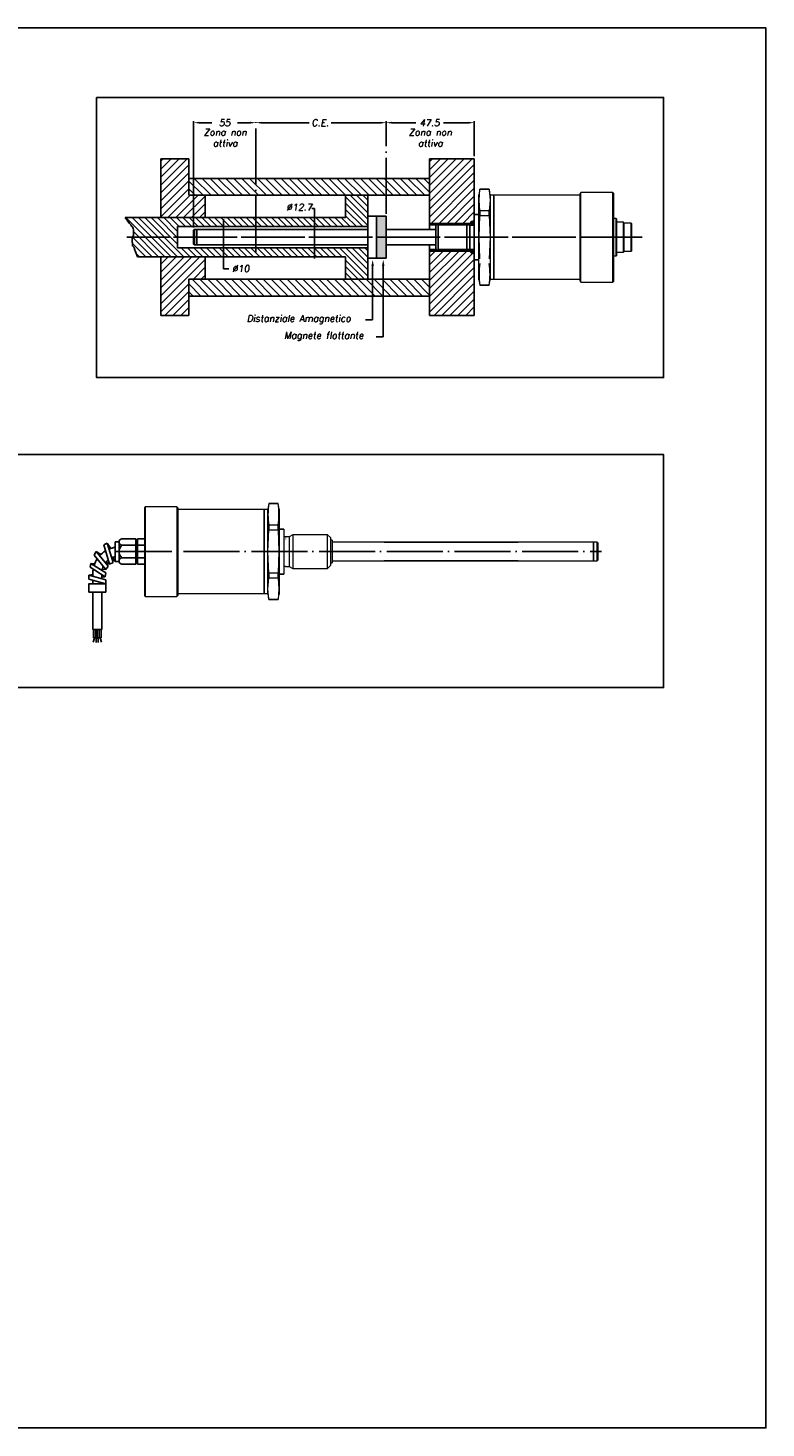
# Model space of a CAD drawing. Extents: x 756 to 1141, y 447 to 697.
# Tile 3 of 3: x 1009 to 1141, y 447 to 697. Entities that reach past the tile are written whole.
import ezdxf
from ezdxf.enums import TextEntityAlignment as Align

# ---------------------------------------------------------------- set-up
doc = ezdxf.new("R2010")
doc.units = 0
doc.header["$LTSCALE"] = 10
doc.header["$MEASUREMENT"] = 0
doc.linetypes.add('DOT2', pattern=[0.635, 0, -0.635])
doc.linetypes.add('TP', pattern=[1.2, 1, -0.1, 0, -0.1])
doc.layers.get('0').update_dxf_attribs({"linetype": 'CONTINUOUS'})
doc.layers.add('QUOTE', color=7, linetype='CONTINUOUS')
doc.styles.add('DEM1', font='romans', dxfattribs={"height": 1.7})
doc.styles.add('DEM2', font='romans.shx', dxfattribs={"oblique": 10})
pattern_1 = [(45, (920.3316, 630.5844), (-0.707107, 0.707107), [])]

msp = doc.modelspace()

# ---------------------------------------------------------------- hatches: boundary and pattern name
at = {"layer": 'QUOTE'}
h = msp.add_hatch(dxfattribs=at)
h.set_pattern_fill('_U', color=256, angle=45, style=0, pattern_type=0)
h.set_pattern_definition(pattern_1)
h.paths.add_polyline_path([(1037.73, 674.12), (1032.73, 674.12), (1032.73, 663.62), (1038.59, 663.62), (1038.59, 667.62), (1037.73, 667.62)])
h.paths.add_polyline_path([(1040.67, 667.62), (1038.59, 667.62), (1038.59, 663.62), (1040.67, 663.62)])
h.paths.add_polyline_path([(1037.73, 652.62), (1040.67, 652.62), (1040.67, 656.62), (1032.73, 656.62), (1032.73, 646.12), (1037.73, 646.12)])
h = msp.add_hatch(dxfattribs=at)
h.set_pattern_fill('U', color=256, angle=45, style=0, pattern_type=0)
h.set_pattern_definition(pattern_1)
h.paths.add_polyline_path([(1080.73, 662.59), (1082.29, 662.59), (1087.4, 662.59), (1088.02, 662.59), (1088.17, 662.91), (1088.73, 663.03), (1088.73, 663.6), (1088.73, 674.12), (1080.73, 674.12)])
h.paths.add_polyline_path([(1082.29, 657.66), (1080.73, 657.66), (1080.73, 646.12), (1088.73, 646.12), (1088.73, 657.22), (1088.17, 657.34), (1088.02, 657.66), (1087.4, 657.66)])
h.paths.add_polyline_path([(1082.29, 662.59), (1080.73, 662.59), (1080.73, 662.34), (1082.04, 662.34)])
h.paths.add_polyline_path([(1082.04, 657.91), (1080.73, 657.91), (1080.73, 657.66), (1082.29, 657.66)])
h = msp.add_hatch(dxfattribs=at)
h.set_pattern_fill('U', color=256, angle=315, style=0, pattern_type=0)
h.set_pattern_definition([(315, (920.3316, 630.5844), (0.707107, 0.707107), [])])
h.paths.add_polyline_path([(1049.68, 667.62), (1049.68, 670.62), (1038.59, 670.62), (1038.59, 667.62)])
h.paths.add_polyline_path([(1038.59, 670.62), (1037.73, 670.62), (1037.73, 667.62), (1038.59, 667.62)])
h.paths.add_polyline_path([(1073, 667.62), (1073, 670.62), (1049.68, 670.62), (1049.68, 667.62)])
h.paths.add_polyline_path([(1080.73, 667.62), (1080.73, 670.62), (1073, 670.62), (1073, 667.62)])
h.paths.add_polyline_path([(1080.73, 649.62), (1080.73, 652.62), (1037.73, 652.62), (1037.73, 649.62)])
h = msp.add_hatch(dxfattribs=at)
h.set_pattern_fill('U', color=256, scale=0.8, angle=315, style=0, pattern_type=0)
h.set_pattern_definition([(315, (920.3316, 630.5844), (0.5656854, 0.5656854), [])])
h.paths.add_polyline_path([(1038.59, 663.62), (1026.33, 663.62), (1027.13, 662.56), (1027.24, 662.45), (1027.36, 662.33), (1027.42, 662.22), (1027.47, 662.1), (1027.59, 662.04), (1027.7, 661.87), (1027.76, 661.69), (1027.82, 661.46), (1027.82, 660.48), (1027.76, 660.31), (1027.65, 660.13), (1027.64, 660.12), (1035.73, 660.12), (1035.73, 662.02), (1038.59, 662.02)])
h.paths.add_polyline_path([(1035.73, 660.12), (1027.64, 660.12), (1027.59, 660.02), (1027.59, 659.26), (1027.65, 659.15), (1027.65, 658.57), (1027.76, 658.45), (1027.88, 658.34), (1027.99, 658.22), (1028.05, 658.11), (1028.05, 657.99), (1028.11, 657.82), (1028.17, 657.7), (1028.53, 656.62), (1043.94, 656.62), (1043.94, 658.22), (1035.73, 658.22)])
h.paths.add_polyline_path([(1043.94, 658.22), (1043.94, 656.62), (1060.18, 656.62), (1060.18, 658.22)])
h.paths.add_polyline_path([(1069.73, 658.22), (1060.18, 658.22), (1060.18, 656.62), (1065.73, 656.62), (1065.73, 652.62), (1069.73, 652.62)])
h.paths.add_polyline_path([(1069.73, 663.87), (1069.73, 667.62), (1065.73, 667.62), (1065.73, 663.62), (1060.18, 663.62), (1060.18, 662.02), (1069.73, 662.02)])
h.paths.add_polyline_path([(1060.18, 663.62), (1049.68, 663.62), (1049.68, 662.02), (1060.18, 662.02)])
h.paths.add_polyline_path([(1049.68, 663.62), (1038.59, 663.62), (1038.59, 662.02), (1049.68, 662.02)])
h = msp.add_hatch(color=256, dxfattribs=at)
h.paths.add_polyline_path([(1071.23, 660.12), (1073, 660.12), (1073, 663.87), (1071.23, 663.87)])
h.paths.add_polyline_path([(1071.23, 656.37), (1073, 656.37), (1073, 660.12), (1071.23, 660.12)])

# ---------------------------------------------------------------- linework, layer by layer
at = {"color": 7, "linetype": 'Continuous', "lineweight": 15}
for p, q in [((1089.74, 668.71), (1089.56, 667.71)), ((1091.38, 668.71), (1089.74, 668.71)), ((1089.74, 668.71), (1089.74, 668.69)), ((1089.74, 668.69), (1091.38, 668.69)), ((1091.56, 667.71), (1091.38, 668.71)), ((1091.38, 668.69), (1091.38, 668.71)), ((1107.79, 668.12), (1107.63, 667.96)), ((1107.63, 664.29), (1107.63, 667.96)), ((1113.46, 668.12), (1107.79, 668.12)), ((1107.79, 664.37), (1107.79, 668.12)), ((1113.63, 667.96), (1113.46, 668.12)), ((1113.46, 664.37), (1113.46, 668.12)), ((1113.63, 664.29), (1113.63, 667.96)), ((1089.56, 653.56), (1089.56, 667.71)), ((1091.56, 667.71), (1091.56, 653.56)), ((1092.23, 667.62), (1091.56, 667.62)), ((1107.63, 667.62), (1092.23, 667.62)), ((1092.23, 667.62), (1092.23, 665.8)), ((1092.23, 653.63), (1092.23, 667.62)), ((1092.23, 665.8), (1092.23, 652.62)), ((1088.73, 656.46), (1088.73, 664.16)), ((1089.74, 664.83), (1089.74, 663.98)), ((1091.38, 664.83), (1089.74, 664.83)), ((1089.74, 663.98), (1091.38, 663.98)), ((1091.38, 663.98), (1091.38, 664.83)), ((1107.63, 652.29), (1107.63, 664.29)), ((1107.79, 652.12), (1107.79, 664.37)), ((1113.46, 652.12), (1113.46, 664.37)), ((1113.63, 652.29), (1113.63, 664.29)), ((1114.09, 663.46), (1113.63, 663.46)), ((1114.13, 663.42), (1114.09, 663.46)), ((1114.09, 660.12), (1114.09, 663.46)), ((1114.13, 663.42), (1114.13, 660.12)), ((1115.38, 662.79), (1114.13, 662.79)), ((1115.46, 662.71), (1115.38, 662.79)), ((1115.38, 660.12), (1115.38, 662.79)), ((1115.46, 662.71), (1115.46, 660.12)), ((1116.76, 662.62), (1115.46, 662.62)), ((1116.79, 662.59), (1116.76, 662.62)), ((1116.76, 660.12), (1116.76, 662.62)), ((1116.79, 662.59), (1116.79, 660.12)), ((1114.09, 656.79), (1114.09, 660.12)), ((1114.13, 660.12), (1114.13, 656.82)), ((1115.38, 657.46), (1115.38, 660.12)), ((1115.46, 660.12), (1115.46, 657.54)), ((1116.76, 657.62), (1116.76, 660.12)), ((1116.79, 660.12), (1116.79, 657.66)), ((1088.73, 656.09), (1088.73, 656.46)), ((1113.63, 656.79), (1114.09, 656.79)), ((1114.09, 656.79), (1114.13, 656.82)), ((1114.13, 657.46), (1115.38, 657.46)), ((1115.38, 657.46), (1115.46, 657.54)), ((1115.46, 657.62), (1116.76, 657.62)), ((1116.76, 657.62), (1116.79, 657.66)), ((1089.56, 652.54), (1089.56, 653.56)), ((1091.56, 653.56), (1091.56, 652.54)), ((1092.23, 652.62), (1092.23, 653.63)), ((1089.56, 652.54), (1089.74, 651.54)), ((1089.74, 651.56), (1089.74, 651.54)), ((1091.39, 651.56), (1089.74, 651.56)), ((1089.74, 651.54), (1091.38, 651.54)), ((1091.38, 651.54), (1091.56, 652.54)), ((1091.38, 651.54), (1091.38, 651.56)), ((1091.56, 652.62), (1092.23, 652.62)), ((1092.23, 652.62), (1107.63, 652.62)), ((1107.63, 652.29), (1107.79, 652.12)), ((1107.79, 652.12), (1113.46, 652.12)), ((1113.46, 652.12), (1113.63, 652.29)), ((1029.94, 611.97), (1029.78, 611.8)), ((1029.78, 611.8), (1029.78, 599.81)), ((1035.61, 611.97), (1029.94, 611.97)), ((1029.94, 611.97), (1029.94, 599.72)), ((1035.78, 611.8), (1035.61, 611.97)), ((1035.61, 611.97), (1035.61, 599.72)), ((1035.78, 611.8), (1035.78, 599.81)), ((1051.18, 611.47), (1035.78, 611.47)), ((1051.84, 611.47), (1051.18, 611.47)), ((1051.18, 598.29), (1051.18, 611.47)), ((1051.18, 611.47), (1051.18, 610.46)), ((1051.18, 610.46), (1051.18, 596.47)), ((1052.02, 612.55), (1051.84, 611.55)), ((1051.84, 610.54), (1051.84, 611.55)), ((1051.84, 596.38), (1051.84, 610.54)), ((1053.67, 612.55), (1052.02, 612.55)), ((1052.02, 612.55), (1052.02, 612.54)), ((1052.02, 612.54), (1053.67, 612.54)), ((1053.84, 611.55), (1053.67, 612.55)), ((1053.67, 612.54), (1053.67, 612.55)), ((1053.84, 611.55), (1053.84, 610.54)), ((1053.84, 610.54), (1053.84, 596.38)), ((1052.02, 608.68), (1052.02, 607.83)), ((1053.67, 608.68), (1052.02, 608.68)), ((1052.02, 607.83), (1053.67, 607.83)), ((1053.67, 607.83), (1053.67, 608.68)), ((1054.68, 608), (1054.68, 607.63)), ((1054.68, 607.63), (1054.68, 599.93)), ((1055.68, 606.61), (1055.01, 606.61)), ((1056.3, 606.97), (1055.68, 606.61)), ((1055.68, 606.61), (1055.68, 606.26)), ((1055.68, 606.26), (1055.68, 601.33)), ((1062.51, 606.97), (1056.3, 606.97)), ((1056.3, 606.97), (1056.3, 606.57)), ((1056.3, 606.57), (1056.3, 600.97)), ((1063.01, 606.47), (1062.51, 606.97)), ((1062.51, 606.57), (1062.51, 606.97)), ((1062.51, 600.97), (1062.51, 606.57)), ((1063.01, 606.47), (1063.01, 606.13)), ((1063.01, 606.13), (1063.01, 601.47)), ((1063.34, 606), (1063.01, 606)), ((1063.34, 606), (1063.34, 605.73)), ((1063.34, 605.73), (1063.34, 601.93)), ((1110.02, 605.63), (1063.34, 605.63)), ((1110.69, 605.63), (1110.02, 605.63)), ((1110.02, 603.73), (1110.02, 605.63)), ((1110.02, 605.63), (1110.02, 605.28)), ((1110.02, 605.28), (1110.02, 602.3)), ((1110.86, 605.47), (1110.69, 605.63)), ((1110.69, 603.73), (1110.69, 605.63)), ((1110.86, 603.76), (1110.86, 605.47)), ((1110.02, 602.3), (1110.02, 603.73)), ((1110.69, 602.3), (1110.69, 603.73)), ((1110.86, 602.47), (1110.86, 603.76)), ((1055.01, 601.33), (1055.68, 601.33)), ((1055.68, 601.33), (1056.3, 600.97)), ((1056.3, 600.97), (1062.51, 600.97)), ((1062.51, 600.97), (1063.01, 601.47)), ((1063.01, 601.93), (1063.34, 601.93)), ((1063.34, 602.3), (1110.02, 602.3)), ((1110.02, 602.3), (1110.69, 602.3)), ((1110.69, 602.3), (1110.86, 602.47)), ((1029.78, 599.81), (1029.78, 596.13)), ((1029.94, 599.72), (1029.94, 595.97)), ((1035.61, 599.72), (1035.61, 595.97)), ((1035.78, 599.81), (1035.78, 596.13)), ((1051.18, 596.47), (1051.18, 598.29)), ((1052.02, 600.11), (1052.02, 599.26)), ((1053.67, 600.11), (1052.02, 600.11)), ((1052.02, 599.26), (1053.67, 599.26)), ((1053.67, 599.26), (1053.67, 600.11)), ((1029.78, 596.13), (1029.94, 595.97)), ((1029.94, 595.97), (1035.61, 595.97)), ((1035.61, 595.97), (1035.78, 596.13)), ((1035.78, 596.47), (1051.18, 596.47)), ((1051.18, 596.47), (1051.84, 596.47)), ((1051.84, 596.38), (1052.02, 595.38)), ((1052.02, 595.4), (1052.02, 595.38)), ((1053.67, 595.4), (1052.02, 595.4)), ((1052.02, 595.38), (1053.67, 595.38)), ((1053.67, 595.38), (1053.84, 596.38)), ((1053.67, 595.38), (1053.67, 595.4))]:
    msp.add_line(p, q, dxfattribs=at)
at = {"color": 7, "linetype": 'DOT2', "lineweight": 0}
for p, q in [((1055.01, 606.61), (1055.01, 606.26)), ((1055.01, 606.26), (1055.01, 601.33))]:
    msp.add_line(p, q, dxfattribs=at)
at = {"color": 7, "linetype": 'Continuous', "lineweight": 15, "flags": 128}
for points in [[(1089.74, 664.83), (1089.58, 666.76), (1089.74, 668.69)], [(1091.38, 668.69), (1091.55, 666.77), (1091.38, 664.83)], [(1089.74, 656.26), (1089.58, 660.11), (1089.74, 663.98)], [(1091.38, 663.98), (1091.55, 660.14), (1091.38, 656.26)], [(1052.02, 600.11), (1051.86, 603.95), (1052.02, 607.83)], [(1053.67, 607.83), (1053.83, 603.98), (1053.67, 600.11)], [(1052.02, 595.4), (1051.86, 597.32), (1052.02, 599.26)], [(1053.67, 599.26), (1053.83, 597.33), (1053.67, 595.4)]]:
    msp.add_lwpolyline(points, dxfattribs=at)
at = {"color": 7, "linetype": 'Continuous', "lineweight": 15}
for centre, radius, start, end in [((1101.45, 653.48), 11.87, 170.6455, 189.3545), ((1079.67, 653.48), 11.87, 350.6457, 9.3543), ((1063.74, 610.61), 11.87, 170.6457, 189.3543), ((1041.95, 610.61), 11.87, 350.6455, 9.3545), ((1055.01, 606.94), 0.333, 180, 270), ((1055.01, 600.99), 0.333, 90, 180)]:
    msp.add_arc(centre, radius, start, end, dxfattribs=at)
at = {"layer": 'QUOTE'}
for p, q in [((1038.59, 661.86), (1038.59, 680.88)), ((1039.59, 680.58), (1041.82, 680.58)), ((1048.68, 680.58), (1046.45, 680.58)), ((1050.68, 680.58), (1059.22, 680.58)), ((1072, 680.58), (1063.18, 680.58)), ((1074, 680.58), (1078.28, 680.58)), ((1087.73, 680.58), (1083.24, 680.58)), ((1088.73, 674.62), (1088.73, 680.88)), ((1032.73, 674.12), (1032.73, 663.62)), ((1037.73, 674.12), (1032.73, 674.12)), ((1037.73, 674.12), (1037.73, 667.62)), ((1080.73, 674.12), (1080.73, 661.49)), ((1088.73, 674.12), (1080.73, 674.12)), ((1088.73, 674.12), (1088.73, 646.12)), ((1080.73, 670.62), (1037.73, 670.62)), ((1080.73, 667.62), (1037.73, 667.62)), ((1040.67, 667.62), (1040.67, 663.62)), ((1060.18, 665.28), (1059.71, 665.28)), ((1060.18, 656.33), (1060.18, 665.28)), ((1065.73, 667.62), (1065.73, 663.62)), ((1069.73, 667.62), (1069.73, 652.62)), ((1026.33, 663.62), (1065.73, 663.62)), ((1043.94, 655.8), (1043.94, 663.32)), ((1069.73, 663.87), (1073, 663.87)), ((1069.73, 656.37), (1069.73, 663.87)), ((1071.23, 656.37), (1071.23, 663.87)), ((1073, 663.87), (1073, 656.37)), ((1088.17, 662.91), (1088.02, 662.59)), ((1088.73, 663.03), (1088.17, 662.91)), ((1088.73, 664.16), (1089.56, 664.16)), ((1088.73, 656.65), (1088.73, 663.6)), ((1035.73, 662.02), (1069.73, 662.02)), ((1035.73, 662.02), (1035.73, 658.22)), ((1038.73, 661.49), (1038.59, 661.36)), ((1038.59, 661.36), (1038.59, 658.89)), ((1069.73, 661.49), (1038.73, 661.49)), ((1038.73, 661.49), (1038.73, 658.76)), ((1039.13, 661.49), (1039.13, 658.76)), ((1081.88, 661.49), (1073, 661.49)), ((1082.29, 662.59), (1080.73, 662.59)), ((1082.04, 662.34), (1080.73, 662.34)), ((1082.29, 662.59), (1081.88, 662.18)), ((1081.88, 662.18), (1081.88, 658.07)), ((1087.4, 662.59), (1082.29, 662.59)), ((1082.29, 657.66), (1082.29, 662.59)), ((1087.83, 662.34), (1082.29, 662.34)), ((1087.4, 662.59), (1087.4, 657.66)), ((1087.91, 662.29), (1087.4, 662.59)), ((1087.4, 662.59), (1088.02, 662.59)), ((1088.54, 662.29), (1087.91, 662.29)), ((1087.91, 662.17), (1087.91, 658.1)), ((1035.73, 658.22), (1069.73, 658.22)), ((1038.73, 658.76), (1038.59, 658.89)), ((1038.73, 658.76), (1069.73, 658.76)), ((1073, 658.76), (1081.88, 658.76)), ((1080.73, 658.76), (1080.73, 646.12)), ((1082.04, 657.91), (1080.73, 657.91)), ((1082.29, 657.66), (1081.88, 658.07)), ((1087.83, 657.91), (1082.29, 657.91)), ((1087.91, 657.95), (1087.4, 657.66)), ((1088.54, 657.95), (1087.91, 657.95)), ((1028.53, 656.62), (1065.73, 656.62)), ((1032.73, 656.62), (1032.73, 646.12)), ((1040.67, 652.62), (1040.67, 656.62)), ((1043.94, 655.8), (1043.94, 654.48)), ((1065.73, 652.62), (1065.73, 656.62)), ((1073, 656.37), (1069.73, 656.37)), ((1082.29, 657.66), (1080.73, 657.66)), ((1087.4, 657.66), (1082.29, 657.66)), ((1087.4, 657.66), (1088.02, 657.66)), ((1088.17, 657.34), (1088.02, 657.66)), ((1088.73, 657.22), (1088.17, 657.34)), ((1088.73, 656.09), (1089.56, 656.09)), ((1043.94, 654.48), (1044.9, 654.48)), ((1070.57, 655.01), (1070.57, 645.36)), ((1072.46, 655.01), (1072.46, 642.35)), ((1080.73, 652.62), (1037.73, 652.62)), ((1037.73, 652.62), (1037.73, 646.12)), ((1080.73, 649.62), (1037.73, 649.62)), ((1037.73, 646.12), (1032.73, 646.12)), ((1070.57, 645.36), (1069.29, 645.36)), ((1088.73, 646.12), (1080.73, 646.12)), ((1072.46, 642.35), (1071.18, 642.35)), ((1054.68, 608), (1053.84, 608)), ((1023.16, 605.46), (1022.52, 605.16)), ((1024.21, 602.03), (1023.16, 605.46)), ((1023.16, 605.46), (1023.77, 604.52)), ((1024.58, 605.72), (1024.58, 602.22)), ((1025.28, 605.72), (1024.58, 605.72)), ((1025.28, 605.66), (1025.28, 602.28)), ((1025.78, 606.22), (1028.28, 606.22)), ((1028.28, 606.22), (1028.28, 601.72)), ((1028.28, 605.72), (1028.58, 605.72)), ((1028.58, 606.22), (1028.58, 601.72)), ((1028.58, 606.22), (1029.78, 606.22)), ((1096.54, 605.63), (1072.61, 605.63)), ((1020.8, 603.35), (1021.19, 603.97)), ((1022.91, 600.76), (1020.8, 603.35)), ((1023.29, 601.38), (1021.19, 603.97)), ((1021.19, 603.97), (1022.01, 603.44)), ((1023.57, 601.72), (1022.52, 605.16)), ((1024.08, 602.93), (1024.58, 602.22)), ((1025.78, 605.09), (1028.28, 605.09)), ((1025.78, 602.84), (1028.28, 602.84)), ((1028.58, 605.09), (1029.78, 605.09)), ((1028.58, 602.84), (1029.78, 602.84)), ((1020.12, 601.17), (1020.22, 601.86)), ((1020.12, 601.17), (1022.78, 599.46)), ((1022.88, 600.16), (1020.22, 601.86)), ((1020.89, 601.76), (1020.22, 601.86)), ((1022.91, 600.76), (1022.28, 600.85)), ((1022.91, 600.76), (1023.29, 601.38)), ((1023.57, 601.72), (1022.93, 602.1)), ((1024.21, 602.03), (1023.57, 601.72)), ((1025.28, 602.22), (1024.58, 602.22)), ((1025.78, 601.72), (1028.28, 601.72)), ((1028.28, 602.22), (1028.58, 602.22)), ((1028.58, 601.72), (1029.78, 601.72)), ((1072.61, 602.3), (1096.54, 602.3)), ((1020.58, 599.85), (1019.87, 599.75)), ((1020.58, 599.56), (1020.58, 600.07)), ((1020.58, 598.22), (1020.58, 598.86)), ((1022.18, 599.87), (1022.18, 599.11)), ((1022.78, 599.46), (1022.18, 599.38)), ((1022.18, 598.41), (1022.18, 598.22)), ((1022.88, 600.16), (1022.78, 599.46)), ((1054.68, 599.93), (1053.84, 599.93)), ((1020.58, 590.02), (1020.58, 596.72)), ((1022.18, 596.72), (1022.18, 590.02)), ((1020.58, 590.02), (1022.18, 590.02)), ((1020.86, 588.56), (1020.64, 587.77)), ((1020.68, 588.56), (1020.68, 590.02)), ((1020.68, 588.56), (1022.07, 588.56)), ((1021.03, 588.56), (1021.03, 590.02)), ((1021.2, 588.56), (1021.2, 587.74)), ((1021.38, 588.56), (1021.38, 590.02)), ((1021.55, 588.56), (1021.55, 587.74)), ((1021.72, 588.56), (1021.72, 590.02)), ((1021.9, 588.56), (1022.11, 587.77)), ((1022.07, 590.02), (1022.07, 588.56))]:
    msp.add_line(p, q, dxfattribs=at)
at = {"layer": 'QUOTE', "linetype": 'TP'}
for p, q in [((1049.68, 657.46), (1049.68, 680.88)), ((1073, 664.3), (1073, 680.88)), ((1117.74, 660.12), (1026.64, 660.12)), ((1118.7, 660.12), (1031.96, 660.12)), ((1024.7, 603.97), (1111.45, 603.97))]:
    msp.add_line(p, q, dxfattribs=at)
at = {"layer": 'QUOTE'}
for points in [[(755.76, 697.5), (1140.84, 697.5), (1140.84, 447.41), (755.76, 447.41)], [(1021.26, 685.11), (1122.55, 685.11), (1122.55, 635.05), (1021.26, 635.05)], [(904.23, 579.66), (1122.55, 579.66), (1122.55, 621.28), (904.23, 621.28)], [(1019.87, 599.05), (1022.88, 598.22), (1022.88, 598.92), (1019.87, 599.75)], [(1019.88, 596.72), (1022.88, 596.72), (1022.88, 598.22), (1019.88, 598.22)]]:
    msp.add_lwpolyline(points, close=True, dxfattribs=at)
msp.add_lwpolyline([(1026.33, 663.62), (1027.13, 662.56), (1027.24, 662.45), (1027.36, 662.33), (1027.42, 662.22), (1027.47, 662.1), (1027.59, 662.04), (1027.7, 661.87), (1027.76, 661.69), (1027.82, 661.46), (1027.82, 660.48), (1027.76, 660.31), (1027.65, 660.13), (1027.59, 660.02), (1027.59, 659.26), (1027.65, 659.15), (1027.65, 658.57), (1027.76, 658.45), (1027.88, 658.34), (1027.99, 658.22), (1028.05, 658.11), (1028.05, 657.99), (1028.11, 657.82), (1028.17, 657.7), (1028.53, 656.62)], dxfattribs=at)
at = {"layer": 'QUOTE', "const_width": 0.326}
for points in [[(1088.56, 662.62, -1), (1088.23, 662.62, -1)], [(1088.56, 657.63, 1), (1088.23, 657.63, 1)]]:
    msp.add_lwpolyline(points, format="xyb", close=True, dxfattribs=at)
at = {"layer": 'QUOTE'}
for centre, radius, start, end in [((1088.54, 662.49), 0.192, 270, 0), ((1088.54, 657.76), 0.192, 0, 90), ((1025.84, 605.66), 0.566, 96.7329, 263.2671), ((1025.28, 600.07), 4.7, 121.1731, 137.8549), ((1025.28, 600.07), 4.7, 98.5653, 112.4687), ((1025.28, 600.07), 3.1, 103.0503, 115.2492), ((1026.79, 603.97), 1.52, 132.075, 227.925), ((1025.84, 602.28), 0.566, 96.7329, 263.2671), ((1025.28, 600.07), 4.7, 170.1449, 180), ((1025.28, 600.07), 4.7, 146.4566, 161.9606), ((1025.28, 600.07), 3.1, 155.9666, 170.2051), ((1025.28, 600.07), 3.1, 128.7264, 142.4215)]:
    msp.add_arc(centre, radius, start, end, dxfattribs=at)
for points in [[(1039.59, 680.75), (1039.59, 680.42), (1038.59, 680.58)], [(1048.68, 680.75), (1048.68, 680.42), (1049.68, 680.58)], [(1050.68, 680.75), (1050.68, 680.42), (1049.68, 680.58)], [(1072, 680.75), (1072, 680.42), (1073, 680.58)], [(1074, 680.75), (1074, 680.42), (1073, 680.58)], [(1087.73, 680.75), (1087.73, 680.42), (1088.73, 680.58)], [(1060.35, 663.02), (1060.02, 663.02), (1060.18, 662.02)], [(1044.11, 662.49), (1043.78, 662.49), (1043.94, 661.49)], [(1044.11, 657.76), (1043.78, 657.76), (1043.94, 658.76)], [(1060.35, 657.22), (1060.02, 657.22), (1060.18, 658.22)], [(1070.57, 656.1), (1070.79, 655.01), (1070.36, 655.01)], [(1072.46, 656.1), (1072.68, 655.01), (1072.24, 655.01)]]:
    msp.add_solid(points, dxfattribs=at)

# ---------------------------------------------------------------- texts
at = {"layer": 'QUOTE', "style": 'DEM2', "oblique": 10}
for s, p in [('Zona non', (1044.23, 678.89)), ('attiva', (1044.23, 676.95)), ('Zona non', (1080.88, 678.89)), ('attiva', (1080.88, 676.95))]:
    msp.add_text(s, height=1.2, dxfattribs=at).set_placement(p, align=Align.MIDDLE)
at = {"layer": 'QUOTE', "style": 'DEM1', "oblique": 10}
for s, p in [('Distanziale Amagnetico', (1048.08, 644.66)), ('Magnete flottante', (1054.75, 641.64))]:
    msp.add_text(s, height=1.2, dxfattribs=at).set_placement(p, align=Align.BOTTOM_LEFT)
at = {"layer": 'QUOTE', "char_height": 1.2, "style": 'DEM2'}
for s, insert, attachment_point in [('\\A1;55', (1044.13, 680.58), 5), ('\\A1;C.E.', (1061.2, 680.58), 5), ('\\A1;47.5', (1080.73, 680.58), 5), ('%%C12.7', (1057.48, 665.49), 5), ('\\A1;%%C10', (1045.47, 654.52), 4)]:
    msp.add_mtext(s, dxfattribs=dict(at, insert=insert, attachment_point=attachment_point))

doc.saveas('drawing.dxf')
